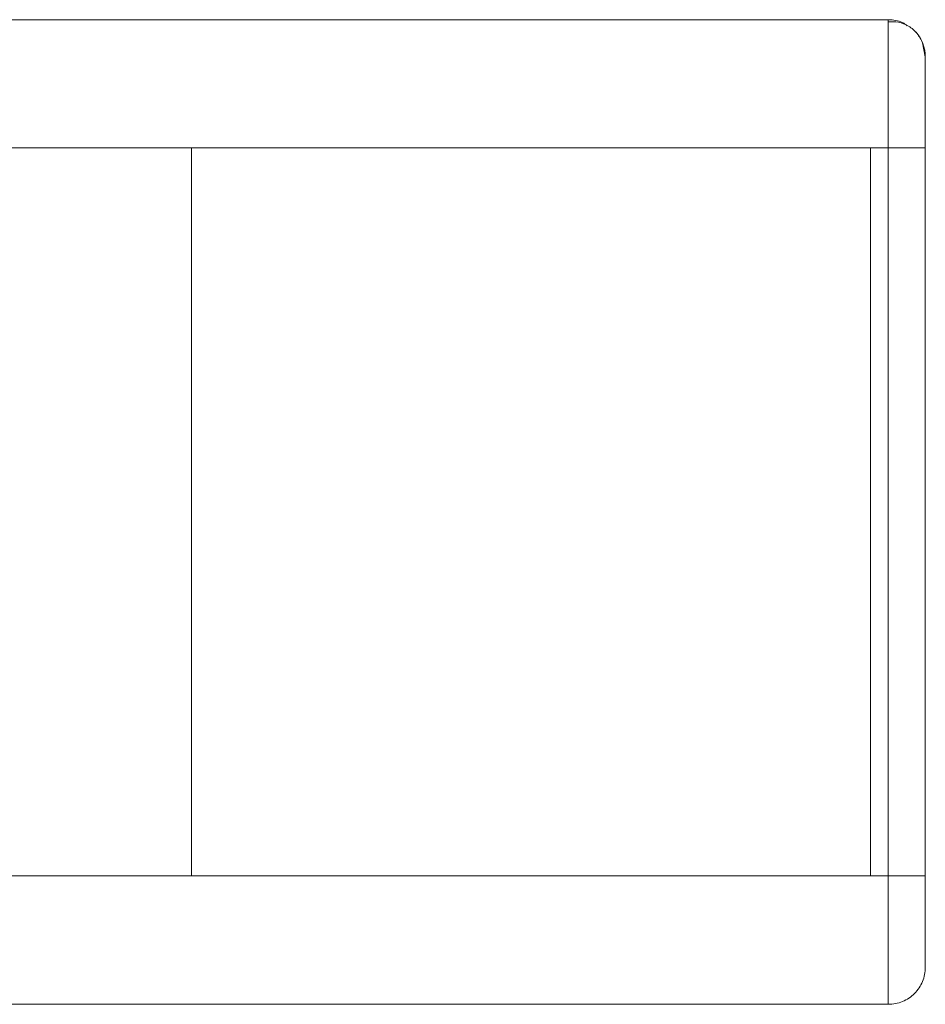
# Model space of a CAD drawing. Header units: inches. Extents: x 0.5 to 10.5, y 0.2 to 8.2.
# Tile 20 of 50: x 5.281 to 5.66, y 6.648 to 7.06. Entities that reach past the tile are written whole.
import ezdxf

# ---------------------------------------------------------------- set-up
doc = ezdxf.new("R2010")
doc.units = ezdxf.units.IN
doc.header["$MEASUREMENT"] = 0

msp = doc.modelspace()

# ---------------------------------------------------------------- linework, layer by layer
at = {"color": 144, "linetype": 'Continuous', "lineweight": 0}
for p, q in [((4.86543, 7.06004), (5.35243, 7.06004)), ((5.63693, 7.00629), (5.63693, 6.70129)), ((5.35243, 6.64754), (4.86543, 6.64754))]:
    msp.add_line(p, q, dxfattribs=at)
at = {"color": 7, "linetype": 'Continuous', "lineweight": 15}
for p, q in [((5.35243, 7.06004), (5.63693, 7.06004)), ((5.63693, 7.06004), (5.64443, 7.06004)), ((5.64443, 7.06004), (5.64443, 7.00629)), ((5.65993, 7.04454), (5.65879, 7.05028)), ((5.35243, 7.00629), (5.18226, 7.00629)), ((5.35243, 7.00629), (5.35243, 6.70129)), ((5.63693, 7.00629), (5.35243, 7.00629)), ((5.64443, 7.00629), (5.63693, 7.00629)), ((5.64443, 6.70129), (5.64443, 7.00629)), ((5.65993, 7.00629), (5.65993, 6.70129)), ((5.17538, 6.70129), (5.35243, 6.70129)), ((5.35243, 6.70129), (5.63693, 6.70129)), ((5.63693, 6.70129), (5.64443, 6.70129)), ((5.64443, 6.70129), (5.64443, 6.64754)), ((5.63693, 6.64754), (5.35243, 6.64754)), ((5.38931, 6.64754), (5.3893, 6.64753)), ((5.44557, 6.64753), (5.44556, 6.64754)), ((5.64443, 6.64754), (5.63693, 6.64754))]:
    msp.add_line(p, q, dxfattribs=at)
msp.add_arc((5.64443, 7.04454), 0.0155, 0, 41.2453, dxfattribs=at)
at = {"color": 8, "linetype": 'Continuous', "lineweight": 15}
msp.add_open_spline([(5.65237, 7.05751), (5.65172, 7.058), (5.64943, 7.05972), (5.64652, 7.0599), (5.64443, 7.06004)], degree=3, knots=[0, 0, 0, 0, 0.285678, 1, 1, 1, 1], dxfattribs=at)
at = {"color": 7, "linetype": 'Continuous', "lineweight": 15}
for points, knots in [([(5.65884, 7.05024), (5.65813, 7.05165), (5.65668, 7.05451), (5.65303, 7.0575), (5.6488, 7.05924), (5.64586, 7.05917), (5.64443, 7.05914)], [0, 0, 0, 0, 0.248944, 0.505207, 0.758476, 1, 1, 1, 1]), ([(5.65993, 7.04454), (5.65993, 7.04453), (5.65993, 7.04451), (5.65993, 7.04437), (5.65993, 7.04414), (5.65993, 7.04371), (5.65993, 7.04295), (5.65993, 7.04168), (5.65993, 7.04008), (5.65993, 7.0375), (5.65993, 7.03351), (5.65993, 7.02864), (5.65993, 7.02435), (5.65993, 7.02095), (5.65993, 7.01741), (5.65993, 7.01376), (5.65993, 7.01004), (5.65993, 7.00754), (5.65993, 7.00629)], [0, 0, 0, 0, 0.031306, 0.062535, 0.093765, 0.125071, 0.187587, 0.250104, 0.312621, 0.375137, 0.500019, 0.624901, 0.687417, 0.749934, 0.81245, 0.874967, 0.937483, 1, 1, 1, 1]), ([(5.64443, 7.00629), (5.64646, 7.00629), (5.64849, 7.00629), (5.65224, 7.00629), (5.65396, 7.00629), (5.65683, 7.00629), (5.65797, 7.00629), (5.65953, 7.00629), (5.65993, 7.00629), (5.65993, 7.00629)], [0, 0, 0, 0, 0.25, 0.25, 0.5, 0.5, 0.75, 0.75, 1, 1, 1, 1]), ([(5.65993, 6.70129), (5.65993, 6.70129), (5.65953, 6.70129), (5.65797, 6.70129), (5.65683, 6.70129), (5.65396, 6.70129), (5.65224, 6.70129), (5.64849, 6.70129), (5.64646, 6.70129), (5.64443, 6.70129)], [0, 0, 0, 0, 0.25, 0.25, 0.5, 0.5, 0.75, 0.75, 1, 1, 1, 1]), ([(5.65993, 6.70129), (5.65993, 6.70066), (5.65993, 6.69941), (5.65993, 6.69754), (5.65993, 6.69567), (5.65993, 6.69321), (5.65993, 6.69017), (5.65993, 6.68663), (5.65993, 6.68323), (5.65993, 6.67893), (5.65993, 6.67407), (5.65993, 6.67008), (5.65993, 6.6675), (5.65993, 6.66589), (5.65993, 6.66462), (5.65993, 6.66372), (5.65993, 6.66314), (5.65993, 6.66307), (5.65993, 6.66304)], [0, 0, 0, 0, 0.0313055, 0.0625354, 0.0937653, 0.1250708, 0.1875874, 0.250104, 0.3126205, 0.3751371, 0.5000189, 0.6249006, 0.6874172, 0.7499338, 0.8124503, 0.8749669, 0.9374834, 1, 1, 1, 1]), ([(5.64443, 6.64754), (5.64646, 6.64754), (5.64849, 6.64794), (5.65224, 6.64949), (5.65396, 6.65064), (5.65683, 6.65351), (5.65797, 6.65523), (5.65953, 6.65898), (5.65993, 6.66101), (5.65993, 6.66304)], [0, 0, 0, 0, 0.25, 0.25, 0.5, 0.5, 0.75, 0.75, 1, 1, 1, 1])]:
    msp.add_open_spline(points, degree=3, knots=knots, dxfattribs=at)

doc.saveas('drawing.dxf')
